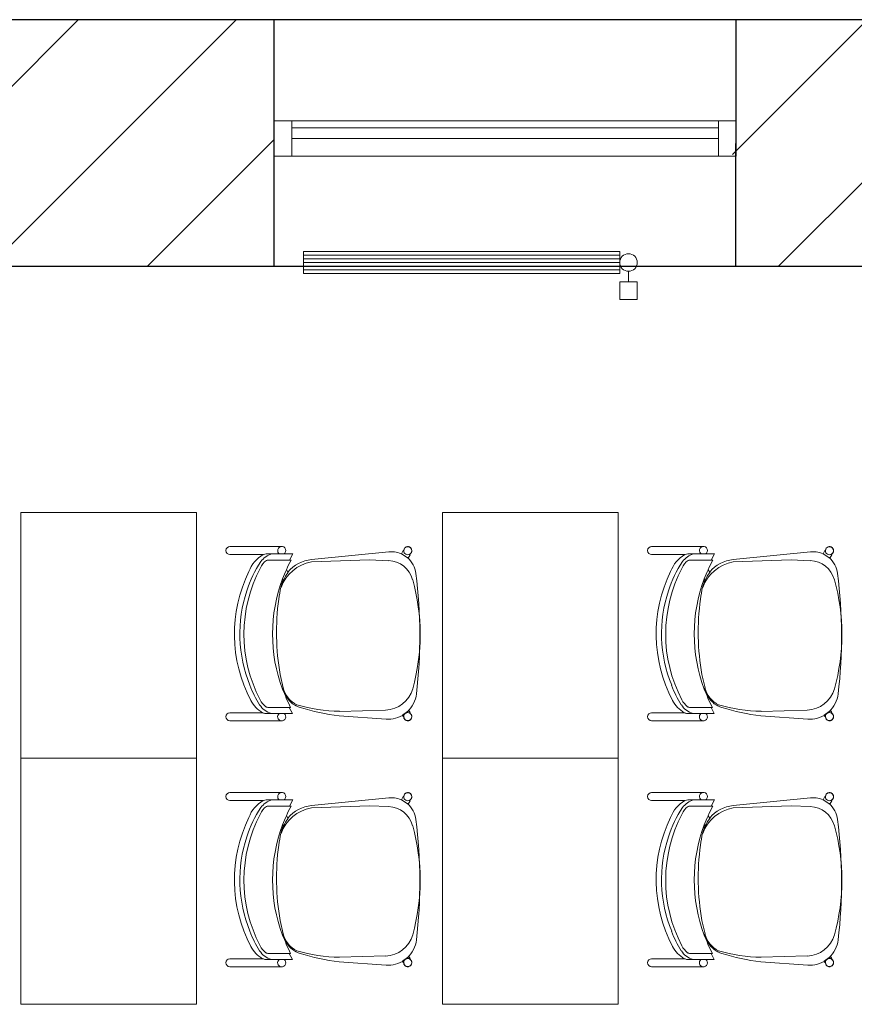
# Model space of a CAD drawing. Header units: millimetres. Extents: x 256092 to 341172, y 103077 to 145077.
# Tile 94 of 139: x 311687 to 314062, y 137624 to 140426. Entities that reach past the tile are written whole.
import ezdxf

# ---------------------------------------------------------------- set-up
doc = ezdxf.new("R2010")
doc.units = ezdxf.units.MM
for name, color, linetype, lineweight in [('MÖÖBEL', 30, 'Continuous', 18), ('SEINA VIIRUTUS', 8, 'Continuous', 18), ('UUS AVATÄIDE', 105, 'Continuous', 18)]:
    doc.layers.add(name, color=color, linetype=linetype, lineweight=lineweight)
doc.layers.add('PIPE-H1-COMPONENT-', color=7, linetype='Continuous')
doc.layers.add('SEINAD', color=7, linetype='Continuous')
pattern_1 = [(45, (-1047627.23, 105532.54), (-224.5064, 224.5064), [])]

# ---------------------------------------------------------------- blocks, each defined once
blk = doc.blocks.new('Chair-Guest-Leg-9to5_Seating-Mesh_Back-1260 - Armless-716973-1_ k sisustuse plaan')
at = {"layer": 'MÖÖBEL'}
for p, q in [((-276, 336.1), (-276, 174.7)), ((-250.7, 231.1), (-250.7, 336.1)), ((249.4, 336.3), (249.4, 232.9)), ((274.8, 174), (274.8, 336.3)), ((-252.6, 165.8), (-252.6, 221.9)), ((252.1, 164.7), (252.1, 223.5)), ((-233.4, 147.6), (-233.4, 216.3)), ((232.6, 216.5), (232.6, 148.3)), ((-252.6, 165.8), (-252.6, 137.5)), ((-202.9, 157.7), (-195, 152.5)), ((-170.2, 167.1), (-174.1, 169.6)), ((170.7, 167.3), (128.7, 177.1)), ((174.8, 170), (170.7, 167.3)), ((200.6, 156.2), (203.7, 158.2)), ((252.1, 138), (252.1, 164.7)), ((-252.6, 137.5), (-233.4, 147.6)), ((-233.4, 147.6), (-233.4, 142.6)), ((232.6, 144.1), (232.6, 148.3)), ((232.6, 148.3), (252.1, 138)), ((-234.8, 78.1), (-259.3, -166.4)), ((-227.3, 78.5), (-233.7, -105.6)), ((240.8, -155.9), (245, -10.3)), ((269.7, -157.5), (259.3, -9)), ((-233.7, -105.6), (-231.4, -165.4)), ((-253.2, -205.9), (-263.3, -211.9)), ((-239.2, -227.1), (-253.2, -205.9)), ((257.6, -209.4), (242, -229.6)), ((262, -211.9), (257.6, -209.4)), ((-250.1, -233.6), (-239.2, -227.1)), ((242, -229.6), (248.8, -233.6))]:
    blk.add_line(p, q, dxfattribs=at)
at = {"layer": 'MÖÖBEL', "flags": 128}
blk.add_lwpolyline([(274.4, -229.4), (274.5, -228.9), (274.6, -228.4), (274.7, -227.9), (274.7, -227.4), (274.8, -226.9), (274.8, -226.4), (274.8, -225.9), (274.8, -225.4), (274.7, -224.9), (274.6, -224.3), (274.6, -223.8)], dxfattribs=at)
at = {"layer": 'MÖÖBEL'}
for centre, radius, start, end in [((-263.4, 336.1), 12.6, 0, 180), ((262.1, 336.3), 12.7, 0, 180), ((0.8, -130.5), 452.3, 62.4007, 115.9765), ((-37.5, -42.5), 339.6, 106.9496, 124.1788), ((0.8, -155.6), 447.3, 62.3691, 117.8599), ((0.3, -121.6), 426.4, 67.6385, 108.7125), ((-162.8, 180.8), 101.3, 109.889, 150.2182), ((61.2, -8.5), 299.1, 56.9541, 70.1829), ((165.5, 184.5), 96.8, 29.9708, 62.4007), ((-190.5, 186.1), 64.5, 125.845, 164.155), ((-234.3, 221.9), 18.3, 154, 180), ((-214, 212.4), 19.8, 155.2915, 168.7085), ((-192, 195.5), 47.3, 110.1671, 147.8329), ((175.5, 178.3), 70.5, 38.5043, 62.3691), ((187.3, 185.3), 67.8, 17.0459, 56.9541), ((226.2, 218.6), 5.69, 16.4561, 38.5043), ((201.4, 211.3), 31.6, 9.4801, 16.4561), ((224.3, 220), 28, 7.2985, 26.7015), ((1, -295.5), 496.9, 69.5261, 110.6259), ((-5.3, -570.3), 759.2, 79.8398, 97.8791), ((-263.5, 172.4), 12.7, 30.8599, 178.6805), ((-263.5, 172.4), 12.8, 169.8088, 328.6816), ((1, -295.5), 496.9, 114.2227, 118.1462), ((-102.2, 55.5), 127.2, 110.6022, 169.5862), ((-80.9, -97.1), 282.4, 109.2591, 115.5895), ((-112.2, 49.7), 130.9, 116.3278, 128.7013), ((-123.1, 66.9), 110.7, 102.8299, 115.1905), ((-47.5, -265.3), 451.4, 97.8791, 102.8299), ((142.8, 50.8), 120.1, 61.2462, 76.6409), ((152.1, 90), 79.9, 25.4078, 76.6409), ((302.2, 439.8), 298.4, 244.7233, 250.7257), ((160.3, 91.5), 76.2, 16.9503, 58.0234), ((1, -295.5), 496.9, 62.2227, 65.9229), ((262.1, 172.5), 12.7, 7.7453, 142.2547), ((262.2, 172.4), 12.7, 217.2568, 7.229), ((-124.7, 67.1), 110.7, 129.4459, 174.2842), ((-250, -17.6), 495, 0.8532, 16.6632), ((-467, -99.6), 731.9, 7.1122, 16.9503), ((-181.4, -174.2), 78.2, 174.2842, 208.1978), ((-149, -162.2), 82.5, 182.2039, 254.3512), ((149, -153.3), 91.9, 285.6253, 358.3667), ((179.4, -163.8), 90.5, 325.1316, 4), ((-263.4, -226.3), 12.7, 95.6656, 284.3344), ((-262.9, -226.2), 12.7, 90, 270), ((-262.8, -226.2), 12.7, 89.716, 98.012), ((-259.8, -211.7), 3.51, 183.9649, 212.0351), ((-262.9, -226.2), 12.7, 269.8023, 90.1977), ((261.5, -226.2), 12.7, 89.8023, 270.1977), ((262, -226.3), 12.7, 255.6656, 84.3344), ((258.4, -211.7), 3.51, 327.9649, 356.3217), ((261.5, -226.2), 12.7, 81.988, 90.284), ((261.5, -226.2), 12.7, 270, 90), ((262.1, -226.2), 12.7, 330, 84.6388), ((-263.4, -226.2), 12.7, 180, 186.0294), ((-262.8, -226.2), 12.7, 281.988, 332.3493), ((-248.9, -230.9), 3, 204.527, 245.473), ((-181.4, -174.2), 78.2, 220.4118, 262.7791), ((1.4, 374.4), 639.9, 254.3512, 285.6253), ((179.4, -163.8), 90.5, 276.6583, 317.5576), ((247.5, -230.9), 3, 294.527, 335.473), ((261.5, -226.2), 12.7, 207.6507, 258.012), ((7, 1313.2), 1577.5, 262.7791, 276.6583)]:
    blk.add_arc(centre, radius, start, end, dxfattribs=at)
for centre, major_axis, start_param, end_param in [((-256.7, -222.8), (-6.6, 10.9), 5.680208, 6.301319), ((255.4, -222.8), (6.6, 10.9), 6.265051, 6.886162), ((-256.7, -222.8), (-6.6, 10.9), 3.159727, 3.807606), ((255.4, -222.8), (6.6, 10.9), 2.475579, 3.123459)]:
    blk.add_ellipse(centre, major_axis=major_axis, ratio=0.063399, start_param=start_param, end_param=end_param, dxfattribs=at)
blk = doc.blocks.new('*U159')
at = {"layer": 'PIPE-H1-COMPONENT-', "color": 1, "linetype": 'Continuous', "lineweight": 9}
for p, q in [((1747307.8, -1407.1, 650), (1748207.8, -1407.1, 650)), ((1747307.8, -1470.1, 650), (1747307.8, -1407.1, 650)), ((1747307.8, -1417.6, 650), (1748207.8, -1417.6, 650)), ((1747307.8, -1428.1, 650), (1748207.8, -1428.1, 650)), ((1748207.8, -1407.1, 650), (1748207.8, -1470.1, 650)), ((1747307.8, -1438.6, 650), (1748207.8, -1438.6, 650)), ((1747307.8, -1449.1, 650), (1748207.8, -1449.1, 650)), ((1747307.8, -1459.6, 650), (1748207.8, -1459.6, 650)), ((1748207.8, -1470.1, 650), (1747307.8, -1470.1, 650)), ((1748232.8, -1463.6, 617.5), (1748232.8, -1493.6, 617.5)), ((1748207.8, -1493.6, 617.5), (1748207.8, -1543.6, 617.5)), ((1748257.8, -1493.6, 617.5), (1748257.8, -1543.6, 617.5))]:
    blk.add_line(p, q, dxfattribs=at)
at = {"layer": 'PIPE-H1-COMPONENT-', "color": 7, "linetype": 'Continuous', "lineweight": 9}
blk.add_circle((1748232.8, -1438.6, 617.5), 25, dxfattribs=at)
at = {"layer": 'PIPE-H1-COMPONENT-', "color": 1, "linetype": 'Continuous', "lineweight": 9, "extrusion": (0, -1, 0)}
for centre in [(1748232.8, -1493.6, 617.5), (1748232.8, -1543.6, 617.5)]:
    blk.add_ellipse(centre, major_axis=(25, 0), ratio=1, start_param=0, end_param=3.141593, dxfattribs=at)

msp = doc.modelspace()

# ---------------------------------------------------------------- hatches: boundary and pattern name
at = {"layer": 'SEINA VIIRUTUS'}
h = msp.add_hatch(dxfattribs=at)
h.set_pattern_fill('ANSI31', color=256, scale=100)
h.set_pattern_definition(pattern_1)
h.paths.add_polyline_path([(311428, 139723.4), (312411.2, 139723.3), (312411.3, 140425.4), (311428.1, 140425.5)])
h = msp.add_hatch(dxfattribs=at)
h.set_pattern_fill('ANSI31', color=256, scale=100)
h.set_pattern_definition(pattern_1)
h.paths.add_polyline_path([(313715, 139723.2), (314743.6, 139723), (314743.7, 140425.1), (313715.1, 140425.2)])

# ---------------------------------------------------------------- linework, layer by layer
at = {"layer": 'MÖÖBEL'}
for points in [[(311690, 139023.8), (311690, 138323.8), (312190, 138323.8), (312190, 139023.8)], [(312890, 139023.8), (312890, 138323.8), (313390, 138323.8), (313390, 139023.8)], [(311690, 138323.8), (311690, 137623.8), (312190, 137623.8), (312190, 138323.8)], [(312890, 138323.8), (312890, 137623.8), (313390, 137623.8), (313390, 138323.8)]]:
    msp.add_lwpolyline(points, close=True, dxfattribs=at)
at = {"layer": 'SEINAD'}
for p, q in [((330541.6, 140423), (309613.9, 140425.7)), ((312411.2, 139723.4), (312411.3, 140425.4)), ((313725, 139723.2), (313725.1, 140425.2)), ((316150.5, 139722.9), (309035.5, 139723.7))]:
    msp.add_line(p, q, dxfattribs=at)
at = {"layer": 'UUS AVATÄIDE'}
for p, q in [((312411.3, 140137.7), (313675.1, 140137.7)), ((313675.1, 140037.7), (313675.1, 140137.7)), ((313675.1, 140137.7), (313725.1, 140137.7)), ((313725.1, 140137.7), (313675.1, 140137.7)), ((312411.3, 140087.7, 0), (312411.3, 140117.7, 0)), ((312461.3, 140117.7, 0), (313675.1, 140117.7)), ((312461.3, 140087.7, 0), (312461.3, 140117.7, 0)), ((313675.1, 140117.7), (313675.1, 140087.7)), ((313675.1, 140087.7), (312461.3, 140087.7, 0)), ((312411.3, 140037.7, 0), (313725.1, 140037.7, 0)), ((313725.1, 140037.7, 0), (313675.1, 140037.7, 0))]:
    msp.add_line(p, q, dxfattribs=at)
at = {"layer": 'UUS AVATÄIDE', "extrusion": (0, 0, -1)}
for p, q in [((312411.3, 140037.7, 0), (312411.3, 140137.7, 0)), ((312411.3, 140137.7, 0), (312461.3, 140137.7, 0)), ((312411.3, 140137.7, 0), (312411.3, 140037.7, 0)), ((312461.3, 140137.7, 0), (312461.3, 140037.7, 0)), ((313675.1, 140037.7, 0), (313675.1, 140137.7, 0)), ((313725.1, 140137.7), (313725.1, 140037.7)), ((312461.3, 140037.7, 0), (312411.3, 140037.7, 0))]:
    msp.add_line(p, q, dxfattribs=at)

# ---------------------------------------------------------------- block references
at = {"layer": 'MÖÖBEL', "xscale": -0.9, "yscale": 0.9, "zscale": 0.9, "rotation": 90}
for p in [(312587.5, 138678), (313787.5, 138678), (312587.5, 137978), (313787.5, 137978)]:
    msp.add_blockref('Chair-Guest-Leg-9to5_Seating-Mesh_Back-1260 - Armless-716973-1_ k sisustuse plaan', p, dxfattribs=at)
at = {"layer": 'PIPE-H1-COMPONENT-'}
msp.add_blockref('*U159', (-1434813.6, 141173.3, -650), dxfattribs=at)

doc.saveas('drawing.dxf')
